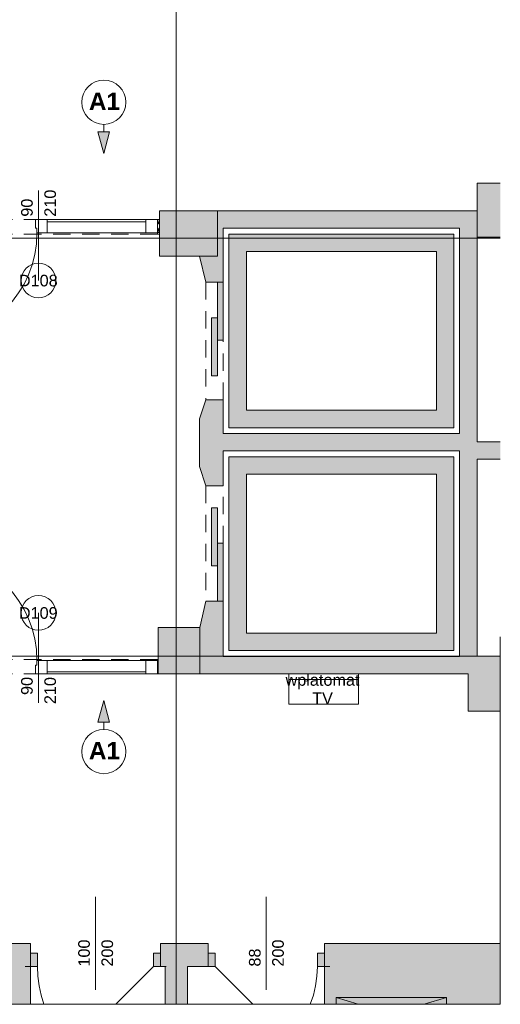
# Paper-space layout 'A-53 WYKOŃCZENIA ŚCIAN - PIĘTRO 8' of a CAD drawing. Header units: millimetres. Extents: x 0 to 420, y 0 to 297.
# Tile 8 of 11: x 244 to 285, y 107 to 192. Entities that reach past the tile are written whole.
import ezdxf
from ezdxf.xclip import XClip

# ---------------------------------------------------------------- set-up
doc = ezdxf.new("R2010")
doc.units = ezdxf.units.MM
doc.header["$MEASUREMENT"] = 0
doc.header["$XCLIPFRAME"] = 0
for name, pattern in [('DASHDOTX2', [1000, 500, -250, 0, -250]), ('Przer. długie kreski', [2.5, 1.5, -1]), ('PRZERYWANA_DU_A', [550, 350.0000000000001, -199.9999999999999])]:
    doc.linetypes.add(name, pattern=pattern)
for name, color, linetype, lineweight in [('0_Nr_pióra__2', 8, 'Continuous', 13), ('A__OKŁADZINY ŚCIAN_Nr_pióra__1', 7, 'Continuous', 20), ('A_winda_Nr_pióra__1', 7, 'Continuous', 20), ('A_wyposażenie_Nr_pióra__2', 8, 'Continuous', 13), ('A_ściany proj_Nr_pióra__1', 7, 'Continuous', 20), ('A_ściany_Nr_pióra__1', 7, 'Continuous', 20), ('A_ściany_Nr_pióra__2', 8, 'Continuous', 13), ('Drzwi Archicad_Nr_pióra__1', 7, 'Continuous', 20), ('Drzwi Archicad_Nr_pióra__3', 252, 'Continuous', 13), ('Znaczniki drzwi Archicada_Nr_pióra__1', 7, 'Continuous', 20), ('Znaczniki drzwi Archicada_Nr_pióra__3', 252, 'Continuous', 13)]:
    doc.layers.add(name, color=color, linetype=linetype, lineweight=lineweight)
for name, color, linetype in [('A__OKŁADZINY ŚCIAN', 7, 'Continuous'), ('A_podrys', 7, 'Continuous'), ('A_winda', 7, 'Continuous'), ('A_wyposażenie', 7, 'Continuous'), ('A_ściany', 7, 'Continuous'), ('A_ściany proj', 7, 'Continuous'), ('Drzwi Archicad', 7, 'Continuous')]:
    doc.layers.add(name, color=color, linetype=linetype)
doc.layers.add('A_osie_Nr_pióra__16', color=7, linetype='Continuous', lineweight=5, true_color=0x0f0f0f)
doc.layers.add('A_ściany proj_Nr_pióra__21', color=7, linetype='Continuous', lineweight=5, true_color=0xb0b0b0)
doc.styles.add('STYL_AUTOMATYCZNY_1', font='arial.ttf')
doc.styles.add('STYL_AUTOMATYCZNY_3', font='arial.ttf')
doc.styles.add('STYL_AUTOMATYCZNY_4', font='arial.ttf')
pattern_1 = [(0, (-1583.692294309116, -271.8868056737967), (0, 1), [0, -1])]
pattern_2 = [(60.00000000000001, (-1583.692294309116, -271.8868056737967), (-0.2598076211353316, 0.1499999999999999), []), (120, (-1583.692294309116, -271.8868056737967), (0.2598076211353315, 0.15), [])]

# ---------------------------------------------------------------- blocks, each defined once
blk = doc.blocks.new('Rysunek_2_2', base_point=(-1583.692294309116, -271.8868056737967))
at = {"layer": 'A__OKŁADZINY ŚCIAN', "linetype": 'Continuous', "lineweight": 0, "true_color": 0x000000}
for points in [[(251.3624591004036, 180.4904489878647), (251.8624591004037, 182.3564739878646), (250.8624591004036, 182.3564739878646)], [(251.3624591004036, 133.3611337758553), (250.8624591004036, 131.4951087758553), (251.8624591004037, 131.4951087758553)]]:
    blk.add_hatch(color=18, dxfattribs=at).paths.add_polyline_path(points)
at = {"layer": 'A_winda', "linetype": 'Continuous', "lineweight": 0, "true_color": 0xfdfdfd}
h = blk.add_hatch(color=7, dxfattribs=at)
h.paths.add_polyline_path([(262.1390396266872, 173.5380284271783), (262.1390396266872, 156.8635284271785), (281.499039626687, 156.8635284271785), (281.499039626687, 173.5380284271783)])
h.paths.add_polyline_path([(279.9990396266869, 172.0380284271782), (279.9990396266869, 158.3635284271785), (263.6390396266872, 158.3635284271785), (263.6390396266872, 172.0380284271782)], flags=0)
for points in [[(261.1390396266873, 164.3970284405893), (261.639039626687, 164.3970284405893), (261.639039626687, 169.3970284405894), (261.1390396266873, 169.3970284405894)], [(260.6390396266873, 161.3375911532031), (261.1390396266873, 161.3375911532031), (261.1390396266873, 166.3375911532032), (260.6390396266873, 166.3375911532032)], [(260.6390396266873, 149.9664656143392), (260.6390396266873, 144.9664656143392), (261.1390396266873, 144.9664656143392), (261.1390396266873, 149.9664656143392)], [(261.1390396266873, 146.907028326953), (261.1390396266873, 141.907028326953), (261.639039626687, 141.907028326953), (261.639039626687, 146.907028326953)]]:
    blk.add_hatch(color=7, dxfattribs=at).paths.add_polyline_path(points)
h = blk.add_hatch(color=7, dxfattribs=at)
h.paths.add_polyline_path([(281.499039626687, 154.3635284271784), (262.1390396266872, 154.3635284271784), (262.1390396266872, 137.6560284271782), (281.499039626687, 137.6560284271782)])
h.paths.add_polyline_path([(279.9990396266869, 152.8635284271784), (279.9990396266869, 139.1560284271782), (263.6390396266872, 139.1560284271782), (263.6390396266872, 152.8635284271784)], flags=0)
at = {"layer": 'A_wyposażenie', "linetype": 'Continuous', "lineweight": 0, "true_color": 0xfdfdfd}
blk.add_hatch(color=7, dxfattribs=at).paths.add_polyline_path([(271.3548158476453, 107.7882817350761), (271.3548158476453, 107.1880270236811), (280.8548132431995, 107.1880270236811), (280.8548132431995, 107.7882817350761)])
at = {"layer": 'A_ściany', "linetype": 'Continuous', "lineweight": 0, "true_color": 0x000000}
for points in [[(285.4990378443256, 177.9380286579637), (283.4990385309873, 177.9380286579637), (283.4990385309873, 173.2680286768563), (285.4990378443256, 173.2680286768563)], [(256.1690396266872, 171.6380284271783), (261.1390396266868, 171.6380284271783), (261.1390396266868, 175.5380284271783), (256.1690396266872, 175.5380284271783)], [(259.604814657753, 171.6380285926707), (260.1390397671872, 169.3970283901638), (261.6390398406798, 169.3970283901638), (261.6390398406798, 175.5380284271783), (261.1390398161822, 175.5380284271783), (261.1390398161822, 171.6380285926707)], [(283.4990396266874, 175.5380284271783), (261.639039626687, 175.5380284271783), (261.639039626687, 174.0380284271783), (283.4990396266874, 174.0380284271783)], [(283.4990396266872, 155.6380284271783), (283.4990396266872, 174.0380284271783), (281.9990396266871, 174.0380284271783), (281.9990396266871, 154.1380284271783)], [(259.604814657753, 153.5170282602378), (260.1390400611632, 151.8670282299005), (261.6390394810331, 151.8670282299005), (261.6390398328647, 159.2670284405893), (260.1390397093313, 159.2670284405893), (259.604814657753, 157.6170287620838)], [(261.639039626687, 154.8635284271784), (281.9990396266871, 154.8635284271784), (281.9990396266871, 156.3635284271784), (261.639039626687, 156.3635284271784)], [(283.4990413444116, 155.6380291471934), (281.9990392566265, 154.1380270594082), (285.4990386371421, 154.1380270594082), (285.4990386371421, 155.6380291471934)], [(283.4990396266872, 137.1887046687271), (283.4990396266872, 154.1380284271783), (281.9990396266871, 154.1380284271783), (281.9990396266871, 137.1887046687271)], [(260.1390400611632, 141.9070284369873), (259.640039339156, 139.640570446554), (259.640039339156, 135.6560284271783), (261.6390398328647, 135.6560284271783), (261.6390394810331, 141.9070284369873)], [(256.0390396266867, 135.6560284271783), (259.6390396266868, 135.6560284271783), (259.6390396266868, 139.6360284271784), (256.0390396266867, 139.6360284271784)], [(261.639039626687, 135.6560284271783), (281.9990396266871, 135.6560284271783), (281.9990396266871, 137.1560284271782), (261.639039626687, 137.1560284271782)], [(281.9990400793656, 137.1887064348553), (281.9990400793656, 135.6560299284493), (282.7390396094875, 135.6560299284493), (282.7390396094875, 132.438030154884), (285.4990386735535, 132.438030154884), (285.4990386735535, 137.1884345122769), (283.4990405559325, 137.1887064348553)], [(223.8048163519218, 107.1880281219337), (245.0548146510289, 107.1880281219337), (245.0548146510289, 112.4380288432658), (223.8048163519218, 112.4380288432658)], [(256.254814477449, 112.4380283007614), (256.254814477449, 110.4380284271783), (260.3548146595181, 110.4380284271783), (260.3548146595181, 112.438028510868)], [(270.3548139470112, 107.1880266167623), (285.4990388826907, 107.1880266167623), (285.4990388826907, 112.4380302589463), (270.3548139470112, 112.4380302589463)], [(256.6548153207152, 107.1880296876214), (258.5548133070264, 107.1880296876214), (258.5548133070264, 110.4380297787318), (256.6548153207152, 110.4380297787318)]]:
    blk.add_hatch(color=18, dxfattribs=at).paths.add_polyline_path(points)
at = {"layer": 'A_ściany proj', "linetype": 'Continuous', "lineweight": 13}
h = blk.add_hatch(dxfattribs=at)
h.set_pattern_fill('gypsum_0002', color=8, style=0, pattern_type=2)
h.set_pattern_definition(pattern_1)
h.paths.add_polyline_path([(256.1690394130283, 174.7880284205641), (255.9890397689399, 174.7880284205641), (255.9890397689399, 174.6630285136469), (256.1690394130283, 174.6630285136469)])
h = blk.add_hatch(dxfattribs=at)
h.set_pattern_fill('gypsum_0002', color=8, style=0, pattern_type=2)
h.set_pattern_definition(pattern_1)
h.paths.add_polyline_path([(256.1690394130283, 174.6630285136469), (255.9890397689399, 174.6630285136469), (255.9890397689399, 174.5380282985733), (256.1690394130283, 174.5380282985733)])
h = blk.add_hatch(dxfattribs=at)
h.set_pattern_fill('batt_insulation_0002', color=8, style=0, pattern_type=2)
h.set_pattern_definition(pattern_2)
h.paths.add_polyline_path([(256.1690394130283, 174.5380282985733), (255.9890397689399, 174.5380282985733), (255.9890397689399, 173.7880285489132), (256.1690394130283, 173.7880285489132)])
h = blk.add_hatch(dxfattribs=at)
h.set_pattern_fill('gypsum_0002', color=8, style=0, pattern_type=2)
h.set_pattern_definition(pattern_1)
h.paths.add_polyline_path([(255.9890397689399, 173.7880285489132), (255.9890397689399, 173.6630283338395), (256.1690394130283, 173.6630283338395), (256.1690394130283, 173.7880285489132)])
h = blk.add_hatch(dxfattribs=at)
h.set_pattern_fill('gypsum_0002', color=8, style=0, pattern_type=2)
h.set_pattern_definition(pattern_1)
h.paths.add_polyline_path([(255.9890397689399, 173.5380284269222), (256.1690394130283, 173.5380284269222), (256.1690394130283, 173.6630283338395), (255.9890397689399, 173.6630283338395)])
h = blk.add_hatch(dxfattribs=at)
h.set_pattern_fill('gypsum_0002', color=8, style=0, pattern_type=2)
h.set_pattern_definition(pattern_1)
h.paths.add_polyline_path([(255.9890395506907, 136.9060284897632), (255.9890395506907, 136.7810282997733), (256.0390396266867, 136.7810282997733), (256.0390396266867, 136.9060284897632)])
h = blk.add_hatch(dxfattribs=at)
h.set_pattern_fill('gypsum_0002', color=8, style=0, pattern_type=2)
h.set_pattern_definition(pattern_1)
h.paths.add_polyline_path([(256.0390396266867, 136.7810282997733), (255.9890395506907, 136.7810282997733), (255.9890395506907, 136.6560284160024), (256.0390396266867, 136.6560284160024)])
h = blk.add_hatch(dxfattribs=at)
h.set_pattern_fill('batt_insulation_0002', color=8, style=0, pattern_type=2)
h.set_pattern_definition(pattern_2)
h.paths.add_polyline_path([(256.0390396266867, 136.6560284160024), (255.9890395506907, 136.6560284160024), (255.9890395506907, 135.9060285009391), (256.0390396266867, 135.9060285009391)])
h = blk.add_hatch(dxfattribs=at)
h.set_pattern_fill('gypsum_0002', color=8, style=0, pattern_type=2)
h.set_pattern_definition(pattern_1)
h.paths.add_polyline_path([(256.0390396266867, 135.9060285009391), (255.9890395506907, 135.9060285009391), (255.9890395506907, 135.7810283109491), (256.0390396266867, 135.7810283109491)])
h = blk.add_hatch(dxfattribs=at)
h.set_pattern_fill('gypsum_0002', color=8, style=0, pattern_type=2)
h.set_pattern_definition(pattern_1)
h.paths.add_polyline_path([(255.9890395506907, 135.6560284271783), (256.0390396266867, 135.6560284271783), (256.0390396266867, 135.7810283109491), (255.9890395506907, 135.7810283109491)])
at = {"layer": 'Drzwi Archicad', "linetype": 'Continuous', "lineweight": 0, "true_color": 0xfdfdfd}
for points in [[(245.0548146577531, 111.5880284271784), (245.0548146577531, 110.4380284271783), (245.6548146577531, 110.4380284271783), (245.6548146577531, 111.5880284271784)], [(256.2548146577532, 110.4380284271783), (256.2548146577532, 111.5880284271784), (255.6548146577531, 111.5880284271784), (255.6548146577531, 110.4380284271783)], [(260.3548146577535, 110.4380284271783), (260.9548146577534, 110.4380284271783), (260.9548146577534, 111.5880284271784), (260.3548146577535, 111.5880284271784)], [(270.3548146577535, 111.5880284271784), (269.7548146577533, 111.5880284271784), (269.7548146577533, 110.4380284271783), (270.3548146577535, 110.4380284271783)]]:
    blk.add_hatch(color=7, dxfattribs=at).paths.add_polyline_path(points)
at = {"layer": '0_Nr_pióra__2', "color": 8, "linetype": 'PRZERYWANA_DU_A', "lineweight": 13, "flags": 128}
for points in [[(285.499039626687, 107.1880284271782), (285.4990396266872, 202.1880284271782)], [(193.4338294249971, 107.1880284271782), (285.499039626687, 107.1880284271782)]]:
    blk.add_lwpolyline(points, dxfattribs=at)
at = {"layer": 'A__OKŁADZINY ŚCIAN_Nr_pióra__1', "color": 7, "linetype": 'Continuous', "lineweight": 20}
for p, q in [((251.36246014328, 182.9904504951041), (251.36246014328, 182.3564734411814)), ((250.8624581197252, 182.3564734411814), (251.862458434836, 182.3564734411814)), ((251.36246014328, 180.4904478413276), (250.8624581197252, 182.3564734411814)), ((251.36246014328, 180.4904478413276), (251.862458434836, 182.3564734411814)), ((251.36246014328, 133.3611341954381), (250.8624581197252, 131.4951085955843)), ((251.36246014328, 133.3611341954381), (251.862458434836, 131.4951085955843)), ((251.862458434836, 131.4951085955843), (250.8624581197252, 131.4951085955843)), ((251.36246014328, 130.8611352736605), (251.36246014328, 131.4951085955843))]:
    blk.add_line(p, q, dxfattribs=at)
for centre in [(251.3624591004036, 184.89327755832), (251.3624591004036, 128.9583052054)]:
    blk.add_circle(centre, 1.902828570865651, dxfattribs=at)
at = {"layer": 'A_osie_Nr_pióra__16', "color": 250, "linetype": 'DASHDOTX2', "lineweight": 5, "true_color": 0x0f0f0f}
for p, q in [((257.6048143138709, 256.6460061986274), (257.6048143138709, 107.1880280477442)), ((285.4990387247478, 173.1880259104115), (61.30014718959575, 173.1880259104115)), ((285.4990387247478, 137.1880319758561), (61.30014718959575, 137.1880319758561))]:
    blk.add_line(p, q, dxfattribs=at)
at = {"layer": 'A_winda_Nr_pióra__1', "color": 7, "linetype": 'Przer. długie kreski', "lineweight": 20}
for p, q in [((260.1390393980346, 169.3970287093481), (260.1390393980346, 159.2670288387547)), ((261.6390380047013, 159.2670288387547), (261.6390380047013, 169.3970287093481)), ((260.1390393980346, 151.8670272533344), (260.1390393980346, 141.9070273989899)), ((261.6390380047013, 141.9070273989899), (261.6390380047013, 151.8670272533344))]:
    blk.add_line(p, q, dxfattribs=at)
at = {"layer": 'A_winda_Nr_pióra__1', "color": 7, "linetype": 'PRZERYWANA_DU_A', "lineweight": 20, "flags": 128}
for points in [[(262.1390396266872, 173.5380284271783), (281.499039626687, 173.5380284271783), (281.499039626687, 156.8635284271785), (262.1390396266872, 156.8635284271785)], [(279.9990396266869, 172.0380284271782), (279.9990396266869, 158.3635284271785), (263.6390396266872, 158.3635284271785), (263.6390396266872, 172.0380284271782)], [(281.499039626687, 154.3635284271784), (262.1390396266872, 154.3635284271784), (262.1390396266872, 137.6560284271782), (281.499039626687, 137.6560284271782)], [(279.9990396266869, 152.8635284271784), (279.9990396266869, 139.1560284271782), (263.6390396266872, 139.1560284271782), (263.6390396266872, 152.8635284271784)]]:
    blk.add_lwpolyline(points, close=True, dxfattribs=at)
at = {"layer": 'A_winda_Nr_pióra__1', "color": 7, "linetype": 'Continuous', "lineweight": 20, "flags": 128}
for points in [[(261.1390396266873, 164.3970284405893), (261.1390396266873, 169.3970284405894), (261.639039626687, 169.3970284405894), (261.639039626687, 164.3970284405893)], [(260.6390396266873, 161.3375911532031), (260.6390396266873, 166.3375911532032), (261.1390396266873, 166.3375911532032), (261.1390396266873, 161.3375911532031)], [(260.6390396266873, 149.9664656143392), (260.6390396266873, 144.9664656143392), (261.1390396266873, 144.9664656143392), (261.1390396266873, 149.9664656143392)], [(261.1390396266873, 146.907028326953), (261.1390396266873, 141.907028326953), (261.639039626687, 141.907028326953), (261.639039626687, 146.907028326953)]]:
    blk.add_lwpolyline(points, close=True, dxfattribs=at)
at = {"layer": 'A_wyposażenie_Nr_pióra__2', "color": 8, "linetype": 'Continuous', "lineweight": 13}
for p, q in [((271.3548158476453, 107.7882817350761), (273.2556199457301, 107.1880270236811)), ((280.8548132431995, 107.7882817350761), (278.9540091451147, 107.1880270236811))]:
    blk.add_line(p, q, dxfattribs=at)
at = {"layer": 'A_wyposażenie_Nr_pióra__2', "color": 8, "linetype": 'Continuous', "lineweight": 13, "flags": 128}
for points in [[(267.2888030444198, 133.0560284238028), (273.2888030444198, 133.0560284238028), (273.2888030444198, 135.1560284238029), (267.2888030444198, 135.1560284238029)], [(273.28880304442, 135.1560284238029), (267.28880304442, 135.1560284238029), (267.28880304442, 133.0560284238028), (273.28880304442, 133.0560284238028)]]:
    blk.add_lwpolyline(points, close=True, dxfattribs=at)
blk.add_lwpolyline([(280.8548146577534, 107.1880284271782), (280.8548146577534, 107.7882807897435), (271.3548146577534, 107.7882807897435), (271.3548146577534, 107.1880284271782)], dxfattribs=at)
at = {"layer": 'A_ściany proj_Nr_pióra__1', "color": 7, "linetype": 'Continuous', "lineweight": 20, "flags": 128}
for points in [[(256.1690394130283, 174.7880284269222), (255.9890397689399, 174.7880284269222)], [(255.9890397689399, 173.5380284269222), (256.1690394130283, 173.5380284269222)], [(256.0390396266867, 136.9060284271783), (255.9890395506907, 136.9060284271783)], [(255.9890395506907, 135.6560284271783), (256.0390396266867, 135.6560284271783)]]:
    blk.add_lwpolyline(points, dxfattribs=at)
at = {"layer": 'A_ściany proj_Nr_pióra__21', "color": 253, "linetype": 'Continuous', "lineweight": 5, "true_color": 0xb0b0b0}
for p, q in [((255.9890379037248, 174.7880280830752), (255.9890379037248, 174.6630285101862)), ((256.1690396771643, 174.6630285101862), (255.9890379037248, 174.6630285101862)), ((255.9890379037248, 174.6630285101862), (255.9890379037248, 174.5380289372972)), ((256.1690396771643, 174.5380289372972), (255.9890379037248, 174.5380289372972)), ((255.9890379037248, 174.5380289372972), (255.9890379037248, 173.7880277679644)), ((255.9890379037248, 173.7880277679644), (256.1690396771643, 173.7880277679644)), ((255.9890379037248, 173.7880277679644), (255.9890379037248, 173.6630281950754)), ((255.9890379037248, 173.6630281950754), (256.1690396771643, 173.6630281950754)), ((255.9890379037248, 173.6630281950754), (255.9890379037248, 173.6380275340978)), ((255.9890379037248, 173.6380275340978), (255.9890379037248, 173.5380286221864)), ((255.9890379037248, 136.8060267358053), (255.9890379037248, 136.9060293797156)), ((255.9890379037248, 136.7810298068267), (255.9890379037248, 136.8060267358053)), ((256.03903922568, 136.7810298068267), (255.9890379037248, 136.7810298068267)), ((255.9890379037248, 136.6560302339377), (255.9890379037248, 136.7810298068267)), ((256.03903922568, 136.6560302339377), (255.9890379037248, 136.6560302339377)), ((255.9890379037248, 135.9060290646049), (255.9890379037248, 136.6560302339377)), ((255.9890379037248, 135.9060290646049), (256.03903922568, 135.9060290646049)), ((255.9890379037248, 135.7810294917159), (255.9890379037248, 135.9060290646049)), ((255.9890379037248, 135.7810294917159), (256.03903922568, 135.7810294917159)), ((255.9890379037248, 135.6560299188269), (255.9890379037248, 135.7810294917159))]:
    blk.add_line(p, q, dxfattribs=at)
at = {"layer": 'A_ściany proj_Nr_pióra__21', "color": 253, "linetype": 'Continuous', "lineweight": 5, "true_color": 0xb0b0b0, "flags": 128}
for points in [[(256.1690394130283, 174.7880284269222), (256.1690394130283, 174.6630284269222)], [(256.1690394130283, 174.6630284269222), (256.1690394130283, 174.5380284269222)], [(256.1690394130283, 174.5380284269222), (256.1690394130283, 173.7880284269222)], [(256.1690394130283, 173.7880284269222), (256.1690394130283, 173.6630284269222)], [(256.1690394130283, 173.6630284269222), (256.1690394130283, 173.5380284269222)], [(256.0390396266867, 136.7810284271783), (256.0390396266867, 136.9060284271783)], [(256.0390396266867, 136.6560284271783), (256.0390396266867, 136.7810284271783)], [(256.0390396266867, 135.9060284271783), (256.0390396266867, 136.6560284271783)], [(256.0390396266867, 135.7810284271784), (256.0390396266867, 135.9060284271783)], [(256.0390396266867, 135.6560284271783), (256.0390396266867, 135.7810284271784)]]:
    blk.add_lwpolyline(points, dxfattribs=at)
at = {"layer": 'A_ściany_Nr_pióra__1', "color": 7, "linetype": 'Continuous', "lineweight": 20}
for p, q in [((260.1390393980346, 169.3970287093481), (261.6390380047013, 169.3970287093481)), ((260.1390393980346, 159.2670288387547), (261.6390380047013, 159.2670288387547)), ((260.1390393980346, 151.8670272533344), (261.6390380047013, 151.8670272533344)), ((260.1390393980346, 141.9070273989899), (261.6390380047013, 141.9070273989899)), ((245.0548146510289, 112.4380291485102), (244.6848130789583, 112.4380291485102)), ((245.0548146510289, 111.588029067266), (245.0548146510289, 112.4380291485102)), ((256.2548159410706, 112.4380291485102), (256.6248137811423, 112.4380291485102)), ((256.2548159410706, 111.588029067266), (256.2548159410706, 112.4380291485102)), ((260.3548161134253, 112.4380291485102), (259.9848145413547, 112.4380291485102)), ((260.3548161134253, 111.588029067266), (260.3548161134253, 112.4380291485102)), ((270.3548155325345, 112.4380291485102), (270.7248133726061, 112.4380291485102)), ((270.3548155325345, 111.588029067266), (270.3548155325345, 112.4380291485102)), ((245.0548146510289, 110.4380285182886), (245.0548146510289, 111.588029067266)), ((256.2548159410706, 110.4380285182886), (256.2548159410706, 111.588029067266)), ((260.3548161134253, 110.4380285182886), (260.3548161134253, 111.588029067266)), ((270.3548155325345, 110.4380285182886), (270.3548155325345, 111.588029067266)), ((245.0548146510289, 110.4380285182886), (244.5848141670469, 110.4380285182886)), ((256.2548159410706, 110.4380285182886), (256.7248164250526, 110.4380285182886)), ((260.3548161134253, 110.4380285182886), (259.8848156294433, 110.4380285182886)), ((270.3548155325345, 110.4380285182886), (270.8248160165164, 110.4380285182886))]:
    blk.add_line(p, q, dxfattribs=at)
at = {"layer": 'A_ściany_Nr_pióra__1', "color": 7, "linetype": 'Continuous', "lineweight": 20, "flags": 128}
for points in [[(285.499039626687, 177.9380284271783), (283.4990396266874, 177.9380284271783)], [(283.4990396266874, 177.9380284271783), (283.4990396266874, 173.2680284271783)], [(261.1390396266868, 175.5380284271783), (256.1690396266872, 175.5380284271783)], [(256.1690396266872, 175.5380284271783), (256.1690396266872, 171.6380284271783)], [(261.639039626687, 175.5380284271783), (261.1390396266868, 175.5380284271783)], [(261.1390396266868, 175.5380284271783), (261.1390396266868, 171.6380284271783)], [(283.4990396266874, 175.5380284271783), (261.639039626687, 175.5380284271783)], [(283.4990396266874, 174.0380284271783), (283.4990396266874, 175.5380284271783)], [(261.639039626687, 174.0380284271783), (281.9990396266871, 174.0380284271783)], [(261.639039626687, 169.3970283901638), (261.639039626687, 174.0380284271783)], [(281.9990396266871, 174.0380284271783), (281.9990396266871, 156.3635284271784)], [(283.4990396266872, 155.6380284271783), (283.4990396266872, 174.0380284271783)], [(283.4990396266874, 173.2680284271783), (285.499039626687, 173.2680284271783)], [(256.1690396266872, 171.6380284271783), (261.1390396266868, 171.6380284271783)], [(259.604814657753, 171.6380284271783), (260.139039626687, 169.3970284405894)], [(261.1390396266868, 171.6380284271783), (259.604814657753, 171.6380284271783)], [(260.139039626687, 159.2670284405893), (259.604814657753, 157.6170284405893)], [(261.639039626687, 156.3635284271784), (261.639039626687, 159.2670284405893)], [(259.604814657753, 157.6170284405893), (259.604814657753, 153.5170284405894)], [(281.9990396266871, 156.3635284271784), (261.639039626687, 156.3635284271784)], [(285.499039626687, 155.6380284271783), (283.4990396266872, 155.6380284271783)], [(261.639039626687, 151.8670284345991), (261.639039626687, 154.8635284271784)], [(261.639039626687, 154.8635284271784), (281.9990396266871, 154.8635284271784)], [(281.9990396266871, 154.8635284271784), (281.9990396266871, 154.1380284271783)], [(281.9990396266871, 154.1380284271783), (281.9990396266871, 137.1887046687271)], [(283.4990396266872, 154.1380284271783), (285.499039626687, 154.1380284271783)], [(283.4990396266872, 137.1887046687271), (283.4990396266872, 154.1380284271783)], [(259.604814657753, 153.5170284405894), (260.139039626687, 151.8670283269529)], [(260.139039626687, 141.907028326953), (259.6400396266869, 139.6405704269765)], [(261.639039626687, 137.1560284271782), (261.639039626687, 141.907028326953)], [(259.6390396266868, 139.6360284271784), (256.0390396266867, 139.6360284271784)], [(256.0390396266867, 139.6360284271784), (256.0390396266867, 135.6560284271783)], [(259.6390396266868, 135.6560284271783), (259.6390396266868, 139.6360284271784)], [(259.6400396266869, 139.6405704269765), (259.6400396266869, 135.6560284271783)], [(281.9990396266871, 137.1560284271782), (261.639039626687, 137.1560284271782)], [(281.9990396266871, 137.1887046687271), (281.9990396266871, 137.1560284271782)], [(285.499039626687, 137.1880284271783), (283.4990396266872, 137.1880284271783)], [(256.0390396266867, 135.6560284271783), (259.6390396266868, 135.6560284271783)], [(259.6400396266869, 135.6560284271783), (261.639039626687, 135.6560284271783)], [(261.639039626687, 135.6560284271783), (281.9990396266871, 135.6560284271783)], [(281.9990396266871, 135.6560284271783), (282.7390396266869, 135.6560284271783)], [(282.7390396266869, 135.6560284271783), (282.7390396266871, 132.4380284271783)], [(282.7390396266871, 132.4380284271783), (285.499039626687, 132.4380284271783)], [(245.0548146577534, 112.4380284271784), (223.8048146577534, 112.4380284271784)], [(260.3548148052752, 112.4380284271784), (256.254814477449, 112.4380284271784)], [(285.499039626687, 112.4380284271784), (270.3548146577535, 112.4380284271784)], [(245.0548146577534, 107.1880284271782), (245.0548146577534, 110.4380284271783)], [(256.254814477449, 110.4380284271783), (256.654814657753, 110.4380284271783)], [(256.654814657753, 110.4380284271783), (256.654814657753, 107.1880284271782)], [(258.554814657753, 110.4380284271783), (260.3548148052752, 110.4380284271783)], [(258.554814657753, 107.1880284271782), (258.554814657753, 110.4380284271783)], [(270.3548146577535, 110.4380284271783), (270.3548146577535, 107.1880284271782)]]:
    blk.add_lwpolyline(points, dxfattribs=at)
at = {"layer": 'A_ściany_Nr_pióra__2', "color": 8, "linetype": 'Continuous', "lineweight": 13, "flags": 128}
for points in [[(273.2888030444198, 135.6560284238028), (267.2888030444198, 135.6560284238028)], [(267.2888030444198, 135.6560284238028), (267.2888030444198, 133.0560284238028)], [(273.2888030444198, 133.0560284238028), (273.2888030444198, 135.6560284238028)], [(267.2888030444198, 133.0560284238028), (273.2888030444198, 133.0560284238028)]]:
    blk.add_lwpolyline(points, dxfattribs=at)
at = {"layer": 'Drzwi Archicad_Nr_pióra__1', "color": 7, "linetype": 'Continuous', "lineweight": 20}
for p, q in [((260.1390393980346, 169.3970287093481), (261.6390380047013, 169.3970287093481)), ((260.1390393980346, 159.2670288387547), (261.6390380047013, 159.2670288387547)), ((260.1390393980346, 151.8670272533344), (261.6390380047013, 151.8670272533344)), ((260.1390393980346, 141.9070273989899), (261.6390380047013, 141.9070273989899)), ((245.0548146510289, 112.4380291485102), (244.6848130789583, 112.4380291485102)), ((245.0548146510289, 112.4380291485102), (244.6848130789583, 112.4380291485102)), ((245.0548146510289, 111.588029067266), (245.0548146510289, 112.4380291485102)), ((245.0548146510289, 111.588029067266), (245.0548146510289, 112.4380291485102)), ((256.2548159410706, 111.588029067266), (256.2548159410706, 112.4380291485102)), ((256.2548159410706, 111.588029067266), (256.2548159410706, 112.4380291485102)), ((256.2548159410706, 112.4380291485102), (256.6248137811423, 112.4380291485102)), ((256.2548159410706, 112.4380291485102), (256.6248137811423, 112.4380291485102)), ((260.3548161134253, 112.4380291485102), (259.9848145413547, 112.4380291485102)), ((260.3548161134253, 112.4380291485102), (259.9848145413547, 112.4380291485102)), ((260.3548161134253, 111.588029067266), (260.3548161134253, 112.4380291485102)), ((260.3548161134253, 111.588029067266), (260.3548161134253, 112.4380291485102)), ((270.3548155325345, 111.588029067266), (270.3548155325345, 112.4380291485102)), ((270.3548155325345, 111.588029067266), (270.3548155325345, 112.4380291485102)), ((270.3548155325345, 112.4380291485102), (270.7248133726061, 112.4380291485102)), ((270.3548155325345, 112.4380291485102), (270.7248133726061, 112.4380291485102)), ((245.0548146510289, 111.588029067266), (245.6548155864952, 111.588029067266)), ((245.0548146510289, 110.4380285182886), (245.0548146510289, 111.588029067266)), ((245.0548146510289, 110.4380285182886), (245.0548146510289, 111.588029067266)), ((245.0548146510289, 110.4380285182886), (245.0548146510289, 111.588029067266)), ((245.6548155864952, 111.588029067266), (245.6548155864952, 110.4380285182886)), ((255.6548150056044, 110.4380285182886), (255.6548150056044, 111.588029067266)), ((255.6548150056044, 111.588029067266), (256.2548159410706, 111.588029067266)), ((256.2548159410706, 111.588029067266), (256.2548159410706, 110.4380285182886)), ((256.2548159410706, 110.4380285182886), (256.2548159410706, 111.588029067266)), ((256.2548159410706, 110.4380285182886), (256.2548159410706, 111.588029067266)), ((260.9548133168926, 111.588029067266), (260.3548161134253, 111.588029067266)), ((260.3548161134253, 111.588029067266), (260.3548161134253, 110.4380285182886)), ((260.3548161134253, 110.4380285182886), (260.3548161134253, 111.588029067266)), ((260.3548161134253, 110.4380285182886), (260.3548161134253, 111.588029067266)), ((260.9548133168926, 110.4380285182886), (260.9548133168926, 111.588029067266)), ((270.3548155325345, 111.588029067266), (269.7548145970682, 111.588029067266)), ((269.7548145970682, 111.588029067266), (269.7548145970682, 110.4380285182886)), ((270.3548155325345, 110.4380285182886), (270.3548155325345, 111.588029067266)), ((270.3548155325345, 110.4380285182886), (270.3548155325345, 111.588029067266)), ((270.3548155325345, 110.4380285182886), (270.3548155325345, 111.588029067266)), ((245.0548146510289, 110.4380285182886), (244.5848141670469, 110.4380285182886)), ((245.0548146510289, 110.4380285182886), (244.5848141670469, 110.4380285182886)), ((245.6548155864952, 110.4380285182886), (245.0548146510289, 110.4380285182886)), ((255.6548150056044, 110.4380275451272), (252.404814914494, 107.1880274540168)), ((256.2548159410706, 110.4380285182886), (255.6548150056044, 110.4380285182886)), ((256.2548159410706, 110.4380285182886), (256.7248164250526, 110.4380285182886)), ((256.2548159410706, 110.4380285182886), (256.7248164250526, 110.4380285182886)), ((260.3548161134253, 110.4380285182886), (259.8848156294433, 110.4380285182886)), ((260.3548161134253, 110.4380285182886), (259.8848156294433, 110.4380285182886)), ((260.3548161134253, 110.4380285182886), (260.9548133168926, 110.4380285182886)), ((260.9548133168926, 110.4380297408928), (264.204813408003, 107.1880296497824)), ((269.7548145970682, 110.4380285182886), (270.3548155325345, 110.4380285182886)), ((270.3548155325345, 110.4380285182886), (270.8248160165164, 110.4380285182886)), ((270.3548155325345, 110.4380285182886), (270.8248160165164, 110.4380285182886))]:
    blk.add_line(p, q, dxfattribs=at)
for centre, radius, start, end in [((255.6548146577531, 110.4380284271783), 10.00000000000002, 180, 198.9655749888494), ((260.9548146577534, 110.4380284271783), 8.799999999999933, 338.3264260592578, 0)]:
    blk.add_arc(centre, radius, start, end, dxfattribs=at)
at = {"layer": 'Drzwi Archicad_Nr_pióra__3', "color": 252, "linetype": 'Przer. długie kreski', "lineweight": 13}
for p, q in [((255.9890379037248, 174.7880280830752), (235.4890407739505, 174.7880280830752)), ((255.9890379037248, 173.5380286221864), (235.4890407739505, 173.5380286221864)), ((255.9890379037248, 136.9060293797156), (235.4890407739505, 136.9060293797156)), ((255.9890379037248, 135.6560299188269), (235.4890407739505, 135.6560299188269))]:
    blk.add_line(p, q, dxfattribs=at)
at = {"layer": 'Drzwi Archicad_Nr_pióra__3', "color": 252, "linetype": 'Continuous', "lineweight": 13}
for p, q in [((245.4890401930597, 174.7880280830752), (245.4890401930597, 174.0380269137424)), ((246.4890405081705, 174.7880280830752), (245.4890401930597, 174.7880280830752)), ((246.4890405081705, 173.6380275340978), (246.4890405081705, 174.7880280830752)), ((246.4890405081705, 174.7880280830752), (254.989041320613, 174.7880280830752)), ((246.4890405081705, 173.6380275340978), (246.4890405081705, 174.7880280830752)), ((255.9890379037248, 174.7880280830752), (254.989041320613, 174.7880280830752)), ((254.989041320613, 174.7880280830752), (254.989041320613, 173.6380275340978)), ((254.989041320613, 174.7880280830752), (254.989041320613, 173.6380275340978)), ((255.9890379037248, 173.6380275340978), (255.9890379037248, 174.7880280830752)), ((255.9890379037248, 174.7880280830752), (255.9890379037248, 174.6630285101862)), ((255.9890379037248, 174.7880280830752), (255.9890379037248, 174.6630285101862)), ((245.4890401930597, 174.0380269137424), (245.6090388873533, 174.0380269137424)), ((245.6090388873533, 174.0380269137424), (245.6090388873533, 173.6380275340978)), ((254.989041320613, 174.6080300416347), (246.4890405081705, 174.6080300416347)), ((255.9890379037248, 174.6630285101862), (255.9890379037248, 174.5380289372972)), ((255.9890379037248, 174.6630285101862), (255.9890379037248, 174.5380289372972)), ((255.9890379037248, 174.5380289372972), (255.9890379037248, 173.7880277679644)), ((255.9890379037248, 174.5380289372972), (255.9890379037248, 173.7880277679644)), ((245.6090388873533, 173.6380275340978), (246.4890405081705, 173.6380275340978)), ((254.989041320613, 173.6380275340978), (246.4890405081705, 173.6380275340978)), ((246.4890405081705, 173.6380275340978), (254.989041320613, 173.6380275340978)), ((254.989041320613, 173.6380275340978), (255.9890379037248, 173.6380275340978)), ((255.9890379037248, 173.7880277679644), (255.9890379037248, 173.6630281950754)), ((255.9890379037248, 173.7880277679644), (255.9890379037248, 173.6630281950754)), ((255.9890379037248, 173.6630281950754), (255.9890379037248, 173.6380275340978)), ((255.9890379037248, 173.6630281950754), (255.9890379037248, 173.6380275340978)), ((255.9890379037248, 173.6380275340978), (255.9890379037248, 173.5380286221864)), ((245.6090388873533, 136.4060273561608), (245.6090388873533, 136.8060267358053)), ((245.6090388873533, 136.8060267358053), (246.4890405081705, 136.8060267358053)), ((246.4890405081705, 136.8060267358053), (246.4890405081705, 135.6560299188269)), ((254.989041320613, 136.8060267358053), (246.4890405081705, 136.8060267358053)), ((246.4890405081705, 136.8060267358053), (246.4890405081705, 135.6560299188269)), ((246.4890405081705, 136.8060267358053), (254.989041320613, 136.8060267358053)), ((254.989041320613, 135.6560299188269), (254.989041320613, 136.8060267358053)), ((254.989041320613, 136.8060267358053), (255.9890379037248, 136.8060267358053)), ((254.989041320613, 135.6560299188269), (254.989041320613, 136.8060267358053)), ((255.9890379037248, 136.8060267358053), (255.9890379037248, 136.9060293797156)), ((255.9890379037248, 136.8060267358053), (255.9890379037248, 135.6560299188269)), ((255.9890379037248, 136.7810298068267), (255.9890379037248, 136.8060267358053)), ((255.9890379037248, 136.7810298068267), (255.9890379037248, 136.8060267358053)), ((255.9890379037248, 136.6560302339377), (255.9890379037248, 136.7810298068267)), ((255.9890379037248, 136.6560302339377), (255.9890379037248, 136.7810298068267)), ((255.9890379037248, 135.9060290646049), (255.9890379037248, 136.6560302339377)), ((255.9890379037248, 135.9060290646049), (255.9890379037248, 136.6560302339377)), ((245.4890401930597, 135.6560299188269), (245.4890401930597, 136.4060273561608)), ((245.4890401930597, 136.4060273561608), (245.6090388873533, 136.4060273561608)), ((254.989041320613, 135.8360279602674), (246.4890405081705, 135.8360279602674)), ((255.9890379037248, 135.7810294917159), (255.9890379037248, 135.9060290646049)), ((255.9890379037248, 135.7810294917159), (255.9890379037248, 135.9060290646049)), ((255.9890379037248, 135.6560299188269), (255.9890379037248, 135.7810294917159)), ((255.9890379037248, 135.6560299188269), (255.9890379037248, 135.7810294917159)), ((246.4890405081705, 135.6560299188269), (245.4890401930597, 135.6560299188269)), ((246.4890405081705, 135.6560299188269), (254.989041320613, 135.6560299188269)), ((255.9890379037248, 135.6560299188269), (254.989041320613, 135.6560299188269))]:
    blk.add_line(p, q, dxfattribs=at)
for centre, start, end in [((236.3690396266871, 173.6380284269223), 270, 0), ((236.3690396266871, 136.8060284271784), 0, 90)]:
    blk.add_arc(centre, 9.24000000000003, start, end, dxfattribs=at)
at = {"layer": 'Znaczniki drzwi Archicada_Nr_pióra__1', "color": 7, "linetype": 'Continuous', "lineweight": 20}
for p, q in [((250.6548134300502, 108.4380278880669), (250.6548134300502, 116.4380266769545)), ((265.3548139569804, 108.4380278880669), (265.3548139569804, 116.4380266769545))]:
    blk.add_line(p, q, dxfattribs=at)
at = {"layer": 'Znaczniki drzwi Archicada_Nr_pióra__3', "color": 252, "linetype": 'Continuous', "lineweight": 13}
for p, q in [((245.7390393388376, 169.5380273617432), (245.7390393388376, 177.2880270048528)), ((245.7390393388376, 140.90602690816), (245.7390393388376, 133.1560272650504))]:
    blk.add_line(p, q, dxfattribs=at)
at = {"layer": 'Znaczniki drzwi Archicada_Nr_pióra__3', "color": 252, "linetype": 'Continuous', "lineweight": 13, "flags": 128}
for points in [[(244.2390396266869, 169.5380284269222, 0.9999999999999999), (247.239039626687, 169.5380284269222, 0.9999999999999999)], [(247.239039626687, 140.9060284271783, 0.9999999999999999), (244.2390396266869, 140.9060284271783, 0.9999999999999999)]]:
    blk.add_lwpolyline(points, format="xyb", close=True, dxfattribs=at)
at = {"layer": 'A__OKŁADZINY ŚCIAN_Nr_pióra__1', "color": 7, "linetype": 'Continuous', "lineweight": 20, "char_height": 1.5, "attachment_point": 4, "style": 'STYL_AUTOMATYCZNY_3'}
for insert in [(250.0801691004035, 184.9789953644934), (250.0801691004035, 129.0440230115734)]:
    blk.add_mtext('\\A1;{\\pql;\\fArial|b1|i0|c238|p0;\\W1.000000;A1}', dxfattribs=dict(at, insert=insert))
at = {"layer": 'A_wyposażenie_Nr_pióra__2', "color": 8, "linetype": 'Continuous', "lineweight": 13, "insert": (270.1936711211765, 134.3445428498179), "char_height": 1, "attachment_point": 5, "line_spacing_factor": 0.9428571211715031, "style": 'STYL_AUTOMATYCZNY_1'}
blk.add_mtext('\\A1;{\\pqc;\\fArial|b0|i0|c238|p0;\\W1.000000;wpłatomat \\P\\pqc;\\fArial|b0|i0|c238|p0;\\W1.000000;TV}', dxfattribs=at)
at = {"layer": 'Znaczniki drzwi Archicada_Nr_pióra__1', "color": 7, "linetype": 'Continuous', "lineweight": 20, "char_height": 1, "attachment_point": 7, "rotation": 89.99999999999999, "style": 'STYL_AUTOMATYCZNY_4'}
for s, insert in [('\\A1;{\\pql;\\fArial CE|b0|i0|c238|p0;\\W1.000000;100}', (250.1720410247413, 110.4380284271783)), ('\\A1;{\\pql;\\fArial CE|b0|i0|c238|p0;\\W1.000000;200}', (252.1720410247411, 110.4380284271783)), ('\\A1;{\\pql;\\fArial CE|b0|i0|c238|p0;\\W1.000000;200}', (266.8720410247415, 110.4380284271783)), ('\\A1;{\\pql;\\fArial CE|b0|i0|c238|p0;\\W1.000000;88}', (264.8720410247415, 110.4380284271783))]:
    blk.add_mtext(s, dxfattribs=dict(at, insert=insert))
at = {"layer": 'Znaczniki drzwi Archicada_Nr_pióra__3', "color": 252, "linetype": 'Continuous', "lineweight": 13, "char_height": 1, "attachment_point": 7, "style": 'STYL_AUTOMATYCZNY_4'}
for s, insert, rotation in [('\\A1;{\\pql;\\fArial CE|b0|i0|c238|p0;\\W1.000000;90}', (245.2562659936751, 175.0380284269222), 89.99999999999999), ('\\A1;{\\pql;\\fArial CE|b0|i0|c238|p0;\\W1.000000;210}', (247.2562659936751, 175.0380284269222), 89.99999999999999), ('\\A1;{\\pql;\\fArial CE|b0|i0|c238|p0;\\W1.000000;90}', (245.2562659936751, 133.8357084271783), 90), ('\\A1;{\\pql;\\fArial CE|b0|i0|c238|p0;\\W1.000000;210}', (247.2562659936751, 133.0505584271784), 90)]:
    blk.add_mtext(s, dxfattribs=dict(at, insert=insert, rotation=rotation))
for s, insert in [('\\A1;{\\pql;\\fArial CE|b0|i0|c238|p0;\\W1.000000;D108}', (244.0515346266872, 169.0208020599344)), ('\\A1;{\\pql;\\fArial CE|b0|i0|c238|p0;\\W1.000000;D109}', (244.0515346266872, 140.3888020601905))]:
    blk.add_mtext(s, dxfattribs=dict(at, insert=insert))

psp = doc.layouts.new('A-53 WYKOŃCZENIA ŚCIAN - PIĘTRO 8')

# ---------------------------------------------------------------- block references
at = {"layer": 'A_podrys', "color": 37, "linetype": 'Continuous', "lineweight": 5, "true_color": 0x656532}
ref = psp.add_blockref('Rysunek_2_2', (-1583.692294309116, -271.8868056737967), dxfattribs=at)
XClip(ref).set_block_clipping_path([(35.04906837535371, 107.1880284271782), (285.4990396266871, 282.8970852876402)])

doc.saveas('drawing.dxf')
